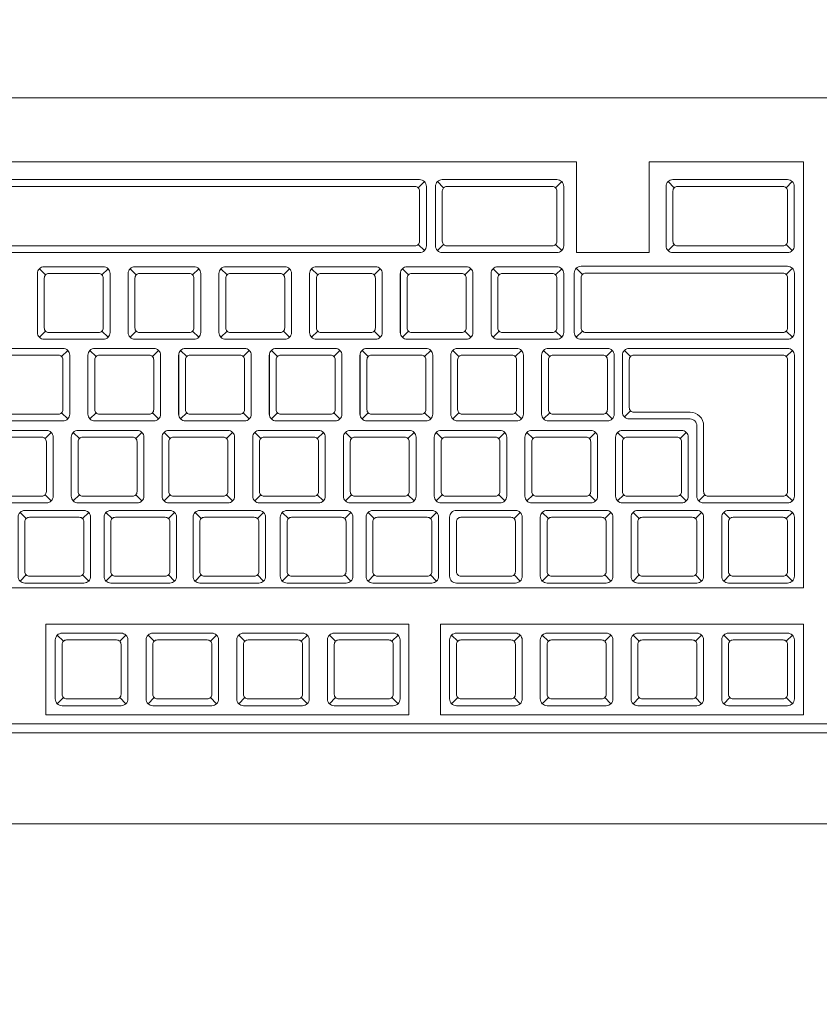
# Model space of a CAD drawing. Header units: millimetres. Extents: x 24385 to 79107, y -56478 to -23676.
# Tile 165 of 256: x 26919 to 26937, y -25910 to -25888. Entities that reach past the tile are written whole.
import ezdxf

# ---------------------------------------------------------------- set-up
doc = ezdxf.new("R2010")
doc.units = ezdxf.units.MM
doc.header["$LTSCALE"] = 2
doc.layers.add('0_OPIS', color=7, linetype='Continuous', lineweight=13)
doc.layers.add('3DPLAN_A_TABELKA POMIESZCZEŃ', color=7, linetype='Continuous', lineweight=0)
doc.layers.add('3DPLAN_A_KRESKOWANIE 1', color=253, linetype='Continuous')
doc.layers.add('3DPLAN_A_OPIS', color=8, linetype='Continuous')
doc.layers.add('FURNITURE ZD 1 500', color=7, linetype='Continuous', lineweight=13, true_color=0x9fa8a5)
doc.styles.add('ARIAL', font='arial.ttf')

# ---------------------------------------------------------------- blocks, each defined once
blk = doc.blocks.new('kondygnacja -1')
at = {"layer": '3DPLAN_A_KRESKOWANIE 1'}
h = blk.add_hatch(dxfattribs=at)
h.set_pattern_fill('ANSI31', color=256, scale=7.5, style=0)
h.set_pattern_definition([(45, (23044.838, -26883.88), (-16.83798, 16.83798), [])])
h.paths.add_polyline_path([(31677.485, -24430.84), (30214.868, -24430.84), (30214.868, -24470.84), (30429.606, -24470.84), (30429.606, -24477.84), (30447.606, -24477.84), (30447.606, -24818.84), (30476.606, -24818.84), (30476.606, -24470.84), (31012.606, -24470.84), (31012.606, -24478.84), (31079.606, -24478.84), (31079.606, -24470.84), (31638.606, -24470.84), (31638.606, -25036.84), (31079.606, -25036.84), (31079.606, -25028.84), (31012.606, -25028.84), (31012.606, -25036.84), (30611.38, -25036.84), (30611.38, -25072.84), (31023.606, -25072.84), (31034.606, -25082.84), (31034.606, -25330.84), (31023.606, -25340.84), (30831.396, -25340.84, -0.038531), (30832.58, -25356.183), (30832.58, -25371.84), (31079.606, -25371.84), (31079.606, -25072.84), (31638.606, -25072.84), (31638.606, -25943.84), (30832.58, -25943.84), (30832.58, -26009.84), (31677.485, -26009.84)])
h.paths.add_polyline_path([(30682.606, -26009.84), (30832.58, -26009.84), (30832.58, -25943.84), (30760.606, -25943.84), (30760.606, -25454.668), (30735.606, -25464.584), (30735.606, -25943.84), (30682.606, -25943.84)])
h.paths.add_polyline_path([(30679.606, -25371.84), (30735.606, -25371.84), (30735.606, -25464.584), (30760.606, -25454.668), (30760.606, -25371.84), (30832.58, -25371.84), (30832.58, -25356.183, 0.038531), (30831.396, -25340.84), (30679.606, -25340.84)])
h.paths.add_polyline_path([(30355.83, -25371.84), (30425.606, -25371.84), (30425.606, -25379.84), (30463.606, -25379.84), (30463.606, -25424.739), (30471.606, -25424.739), (30471.606, -25395.84), (30533.606, -25395.84), (30533.606, -25371.84), (30576.606, -25371.84), (30576.606, -25341.84), (30472.606, -25341.84), (30472.606, -25326.84), (30427.606, -25326.84), (30427.606, -25341.84), (30355.83, -25341.84)])
h.paths.add_polyline_path([(30456.606, -25936.84), (30425.606, -25936.84), (30425.606, -25945.84), (30380.606, -25945.84), (30380.606, -26009.84), (30512.606, -26009.84), (30512.606, -25943.84), (30466.606, -25943.84), (30466.606, -25712.84), (30456.606, -25712.84)])
h.paths.add_polyline_path([(28888.606, -25941.84), (28888.606, -26009.84), (29013.606, -26009.84), (29013.606, -25941.84)])
h.paths.add_polyline_path([(28591.166, -26009.84), (28591.166, -25944.84), (28547.606, -25944.84), (28547.606, -26009.84)])
h.paths.add_polyline_path([(28624.606, -25870.534), (28654.797, -25870.534), (28654.797, -25924.534), (28624.606, -25924.534), (28624.606, -25944.84), (28591.166, -25944.84), (28591.166, -26009.84), (28713.606, -26009.84), (28713.606, -25941.84), (28672.606, -25941.84), (28672.606, -25932.84), (28657.606, -25932.84), (28657.606, -25716.84), (28624.606, -25716.84)])
h.paths.add_polyline_path([(28372.606, -25944.84), (28328.606, -25944.84), (28328.606, -25907.84), (28282.606, -25907.84), (28282.606, -25944.84), (28248.606, -25944.84), (28248.606, -26009.84), (28372.606, -26009.84)])
h.paths.add_polyline_path([(28092.606, -25563.84), (28054.606, -25563.84), (28054.606, -25383.84), (28067.602, -25383.84), (28067.606, -25375.84), (28340.606, -25375.84), (28340.606, -25341.84), (28070.606, -25341.84), (28070.606, -25332.84), (28030.606, -25332.84), (28030.606, -25395.598), (28048.707, -25395.598), (28048.707, -25449.598), (28030.606, -25449.598), (28030.606, -26009.84), (28073.606, -26009.84), (28073.606, -25944.84), (28054.606, -25944.84), (28054.606, -25668.84), (28092.606, -25668.84)])
h.paths.add_polyline_path([(27949.606, -25495.746), (27949.606, -25507.746), (27983.295, -25507.746), (27983.295, -25521.746), (27949.606, -25521.746), (27949.606, -25531.84), (27999.606, -25531.84), (27999.606, -25934.84), (27982.606, -25934.84), (27982.606, -25942.84), (27947.606, -25942.84), (27947.606, -26009.84), (28026.624, -26009.84), (28026.624, -25449.598), (27999.606, -25449.598), (27999.606, -25463.84), (27949.606, -25463.84), (27949.606, -25481.746), (27983.295, -25481.746), (27983.295, -25495.746)])
h.paths.add_polyline_path([(27982.606, -25361.84), (27952.606, -25361.84), (27952.606, -25332.84), (28026.624, -25332.84), (28026.624, -25395.598), (27999.606, -25395.598), (27999.606, -25377.84), (27982.606, -25377.84)])
h.paths.add_polyline_path([(26818.606, -25892.84), (26781.485, -25892.84), (26781.485, -26009.84), (26894.541, -26009.84), (26894.541, -25942.84), (26830.606, -25942.84), (26830.606, -25930.84), (26818.606, -25930.84)])
h.paths.add_polyline_path([(26894.541, -26009.84), (27115.936, -26009.84), (27115.936, -25942.84), (26894.541, -25942.84)])
h.paths.add_polyline_path([(27115.936, -25942.84), (27115.936, -26009.84), (27466.606, -26009.84), (27466.606, -25942.84), (27427.606, -25942.84), (27427.606, -25933.84), (27384.606, -25933.84), (27384.606, -25942.84)])
h.paths.add_polyline_path([(27641.606, -25942.84), (27641.606, -26009.84), (27802.606, -26009.84), (27802.606, -25942.84)])
h.paths.add_polyline_path([(30621.105, -25040.467), (30688.374, -25040.467), (30688.374, -25072.867), (30621.105, -25072.867)], flags=24)
at = {"layer": 'FURNITURE ZD 1 500', "lineweight": 0}
for p, q in [((26912.13, -25891.16), (26931.43, -25891.16)), ((26931.43, -25893.16), (26931.43, -25891.16)), ((26933.03, -25893.16), (26933.03, -25891.16)), ((26933.03, -25891.16), (26936.43, -25891.16)), ((26936.43, -25900.548), (26936.43, -25891.16)), ((26927.941, -25891.73), (26928.076, -25891.595)), ((26928.499, -25891.73), (26928.364, -25891.595)), ((26930.966, -25891.73), (26931.101, -25891.595)), ((26933.582, -25891.73), (26933.447, -25891.595)), ((26936.048, -25891.73), (26936.184, -25891.595)), ((26927.941, -25892.981), (26928.076, -25893.116)), ((26928.499, -25892.981), (26928.364, -25893.116)), ((26930.966, -25892.981), (26931.101, -25893.116)), ((26933.582, -25892.981), (26933.447, -25893.116)), ((26936.048, -25892.981), (26936.184, -25893.116)), ((26931.43, -25893.16), (26933.03, -25893.16)), ((26919.724, -25893.65), (26919.589, -25893.515)), ((26920.966, -25893.65), (26921.101, -25893.515)), ((26921.724, -25893.65), (26921.589, -25893.515)), ((26922.966, -25893.65), (26923.101, -25893.515)), ((26923.724, -25893.65), (26923.589, -25893.515)), ((26924.966, -25893.65), (26925.101, -25893.515)), ((26925.724, -25893.65), (26925.589, -25893.515)), ((26926.966, -25893.65), (26927.101, -25893.515)), ((26927.724, -25893.65), (26927.589, -25893.515)), ((26928.966, -25893.65), (26929.101, -25893.515)), ((26929.724, -25893.65), (26929.589, -25893.515)), ((26930.966, -25893.65), (26931.101, -25893.515)), ((26931.559, -25893.639), (26931.423, -25893.504)), ((26936.051, -25893.639), (26936.186, -25893.504)), ((26919.543, -25894.928), (26919.543, -25893.619)), ((26921.543, -25894.928), (26921.543, -25893.619)), ((26923.543, -25894.928), (26923.543, -25893.619)), ((26925.543, -25894.928), (26925.543, -25893.619)), ((26927.543, -25894.928), (26927.543, -25893.619)), ((26929.543, -25894.928), (26929.543, -25893.619)), ((26919.724, -25894.891), (26919.589, -25895.027)), ((26920.966, -25894.891), (26921.101, -25895.027)), ((26921.724, -25894.891), (26921.589, -25895.027)), ((26922.966, -25894.891), (26923.101, -25895.027)), ((26923.724, -25894.891), (26923.589, -25895.027)), ((26924.966, -25894.891), (26925.101, -25895.027)), ((26925.724, -25894.891), (26925.589, -25895.027)), ((26926.966, -25894.891), (26927.101, -25895.027)), ((26927.724, -25894.891), (26927.589, -25895.027)), ((26928.966, -25894.891), (26929.101, -25895.027)), ((26929.724, -25894.891), (26929.589, -25895.027)), ((26930.966, -25894.891), (26931.101, -25895.027)), ((26931.559, -25894.89), (26931.423, -25895.025)), ((26936.051, -25894.89), (26936.186, -25895.025)), ((26920.078, -25895.45), (26920.214, -25895.314)), ((26920.655, -25896.728), (26920.655, -25895.419)), ((26920.837, -25895.45), (26920.702, -25895.314)), ((26922.078, -25895.45), (26922.214, -25895.314)), ((26922.655, -25896.728), (26922.655, -25895.419)), ((26922.837, -25895.45), (26922.702, -25895.314)), ((26924.078, -25895.45), (26924.214, -25895.314)), ((26924.655, -25896.728), (26924.655, -25895.419)), ((26924.837, -25895.45), (26924.702, -25895.314)), ((26926.078, -25895.45), (26926.214, -25895.314)), ((26926.655, -25896.728), (26926.655, -25895.419)), ((26926.837, -25895.45), (26926.702, -25895.314)), ((26928.078, -25895.45), (26928.214, -25895.314)), ((26928.655, -25896.728), (26928.655, -25895.419)), ((26928.837, -25895.45), (26928.702, -25895.314)), ((26930.078, -25895.45), (26930.214, -25895.314)), ((26930.655, -25896.728), (26930.655, -25895.419)), ((26930.837, -25895.45), (26930.702, -25895.314)), ((26932.078, -25895.45), (26932.214, -25895.314)), ((26932.485, -25895.314), (26932.62, -25895.45)), ((26936.186, -25895.314), (26936.051, -25895.45)), ((26920.078, -25896.691), (26920.214, -25896.827)), ((26920.837, -25896.691), (26920.702, -25896.827)), ((26922.078, -25896.691), (26922.214, -25896.827)), ((26922.837, -25896.691), (26922.702, -25896.827)), ((26924.078, -25896.691), (26924.214, -25896.827)), ((26924.837, -25896.691), (26924.702, -25896.827)), ((26926.078, -25896.691), (26926.214, -25896.827)), ((26926.837, -25896.691), (26926.702, -25896.827)), ((26928.078, -25896.691), (26928.214, -25896.827)), ((26928.837, -25896.691), (26928.702, -25896.827)), ((26930.078, -25896.691), (26930.214, -25896.827)), ((26930.837, -25896.691), (26930.702, -25896.827)), ((26932.078, -25896.691), (26932.214, -25896.827)), ((26932.485, -25896.783), (26932.62, -25896.647)), ((26919.712, -25897.257), (26919.847, -25897.122)), ((26920.47, -25897.257), (26920.335, -25897.122)), ((26921.712, -25897.257), (26921.847, -25897.122)), ((26922.47, -25897.257), (26922.335, -25897.122)), ((26923.712, -25897.257), (26923.847, -25897.122)), ((26924.47, -25897.257), (26924.335, -25897.122)), ((26925.712, -25897.257), (26925.847, -25897.122)), ((26926.47, -25897.257), (26926.335, -25897.122)), ((26927.712, -25897.257), (26927.847, -25897.122)), ((26928.47, -25897.257), (26928.335, -25897.122)), ((26929.712, -25897.257), (26929.847, -25897.122)), ((26930.47, -25897.257), (26930.335, -25897.122)), ((26931.712, -25897.257), (26931.847, -25897.122)), ((26932.47, -25897.257), (26932.335, -25897.122)), ((26933.712, -25897.257), (26933.847, -25897.122)), ((26919.712, -25898.499), (26919.847, -25898.634)), ((26920.47, -25898.499), (26920.335, -25898.634)), ((26921.712, -25898.499), (26921.847, -25898.634)), ((26922.47, -25898.499), (26922.335, -25898.634)), ((26923.712, -25898.499), (26923.847, -25898.634)), ((26924.47, -25898.499), (26924.335, -25898.634)), ((26925.712, -25898.499), (26925.847, -25898.634)), ((26926.47, -25898.499), (26926.335, -25898.634)), ((26927.712, -25898.499), (26927.847, -25898.634)), ((26928.47, -25898.499), (26928.335, -25898.634)), ((26929.712, -25898.499), (26929.847, -25898.634)), ((26930.47, -25898.499), (26930.335, -25898.634)), ((26931.712, -25898.499), (26931.847, -25898.634)), ((26932.47, -25898.499), (26932.335, -25898.634)), ((26933.712, -25898.499), (26933.847, -25898.634)), ((26934.124, -25898.634), (26934.259, -25898.499)), ((26936.186, -25898.634), (26936.051, -25898.499)), ((26919.297, -25899.024), (26919.162, -25898.888)), ((26920.539, -25899.024), (26920.674, -25898.888)), ((26921.191, -25899.024), (26921.056, -25898.888)), ((26922.433, -25899.024), (26922.568, -25898.888)), ((26923.153, -25899.024), (26923.018, -25898.888)), ((26924.394, -25899.024), (26924.53, -25898.888)), ((26925.077, -25899.024), (26924.942, -25898.888)), ((26926.319, -25899.024), (26926.454, -25898.888)), ((26926.969, -25899.024), (26926.833, -25898.888)), ((26928.21, -25899.024), (26928.345, -25898.888)), ((26930.051, -25899.022), (26930.186, -25898.887)), ((26930.809, -25899.022), (26930.674, -25898.887)), ((26932.051, -25899.022), (26932.186, -25898.887)), ((26932.809, -25899.022), (26932.674, -25898.887)), ((26934.051, -25899.022), (26934.186, -25898.887)), ((26934.809, -25899.022), (26934.674, -25898.887)), ((26936.051, -25899.022), (26936.186, -25898.887)), ((26919.297, -25900.265), (26919.162, -25900.401)), ((26920.539, -25900.265), (26920.674, -25900.401)), ((26921.191, -25900.265), (26921.056, -25900.401)), ((26922.433, -25900.265), (26922.568, -25900.401)), ((26923.153, -25900.265), (26923.018, -25900.401)), ((26924.394, -25900.265), (26924.53, -25900.401)), ((26925.077, -25900.265), (26924.942, -25900.401)), ((26926.319, -25900.265), (26926.454, -25900.401)), ((26926.969, -25900.265), (26926.833, -25900.401)), ((26928.21, -25900.265), (26928.345, -25900.401)), ((26930.051, -25900.264), (26930.186, -25900.399)), ((26930.809, -25900.264), (26930.674, -25900.399)), ((26932.051, -25900.264), (26932.186, -25900.399)), ((26932.809, -25900.264), (26932.674, -25900.399)), ((26934.051, -25900.264), (26934.186, -25900.399)), ((26934.809, -25900.264), (26934.674, -25900.399)), ((26936.051, -25900.264), (26936.186, -25900.399)), ((26936.43, -25900.548), (26907.53, -25900.548)), ((26920.118, -25901.727), (26919.982, -25901.592)), ((26921.359, -25901.727), (26921.495, -25901.592)), ((26922.118, -25901.727), (26921.982, -25901.592)), ((26923.359, -25901.727), (26923.495, -25901.592)), ((26924.118, -25901.727), (26923.982, -25901.592)), ((26925.359, -25901.727), (26925.495, -25901.592)), ((26926.118, -25901.727), (26925.982, -25901.592)), ((26927.359, -25901.727), (26927.495, -25901.592)), ((26928.809, -25901.727), (26928.674, -25901.592)), ((26930.051, -25901.727), (26930.186, -25901.592)), ((26930.809, -25901.727), (26930.674, -25901.592)), ((26932.051, -25901.727), (26932.186, -25901.592)), ((26932.809, -25901.727), (26932.674, -25901.592)), ((26934.051, -25901.727), (26934.186, -25901.592)), ((26934.809, -25901.727), (26934.674, -25901.592)), ((26936.051, -25901.727), (26936.186, -25901.592)), ((26920.118, -25902.969), (26919.982, -25903.104)), ((26921.359, -25902.969), (26921.495, -25903.104)), ((26922.118, -25902.969), (26921.982, -25903.104)), ((26923.359, -25902.969), (26923.495, -25903.104)), ((26924.118, -25902.969), (26923.982, -25903.104)), ((26925.359, -25902.969), (26925.495, -25903.104)), ((26926.118, -25902.969), (26925.982, -25903.104)), ((26927.359, -25902.969), (26927.495, -25903.104)), ((26928.809, -25902.969), (26928.674, -25903.104)), ((26930.051, -25902.969), (26930.186, -25903.104)), ((26930.809, -25902.969), (26930.674, -25903.104)), ((26932.051, -25902.969), (26932.186, -25903.104)), ((26932.809, -25902.969), (26932.674, -25903.104)), ((26934.051, -25902.969), (26934.186, -25903.104)), ((26934.809, -25902.969), (26934.674, -25903.104)), ((26936.051, -25902.969), (26936.186, -25903.104))]:
    blk.add_line(p, q, dxfattribs=at)
for points in [[(26906.53, -25905.548), (26906.53, -25889.948, -0.414214), (26906.73, -25889.748), (26952.33, -25889.748, -0.414214), (26952.53, -25889.948), (26952.53, -25905.548, -0.414214), (26952.33, -25905.748), (26906.73, -25905.748, -0.414214)], [(26928.12, -25891.701), (26928.12, -25893.01, -0.414214), (26927.97, -25893.16), (26915.591, -25893.16, -0.414214), (26915.441, -25893.01), (26915.441, -25891.701, -0.414214), (26915.591, -25891.551), (26927.97, -25891.551, -0.414214)], [(26928.47, -25893.16), (26930.995, -25893.16, 0.414214), (26931.145, -25893.01), (26931.145, -25891.701, 0.414214), (26930.995, -25891.551), (26928.47, -25891.551, 0.414214), (26928.32, -25891.701), (26928.32, -25893.01, 0.414214)], [(26933.553, -25893.16), (26936.078, -25893.16, 0.414214), (26936.228, -25893.01), (26936.228, -25891.701, 0.414214), (26936.078, -25891.551), (26933.553, -25891.551, 0.414214), (26933.403, -25891.701), (26933.403, -25893.01, 0.414214)], [(26915.591, -25891.801), (26915.591, -25892.91, 0.414214), (26915.691, -25893.01), (26927.87, -25893.01, 0.414214), (26927.97, -25892.91), (26927.97, -25891.801, 0.414214), (26927.87, -25891.701), (26915.691, -25891.701, 0.414214)], [(26930.995, -25892.91), (26930.995, -25891.801, 0.414214), (26930.895, -25891.701), (26928.57, -25891.701, 0.414214), (26928.47, -25891.801), (26928.47, -25892.91, 0.414214), (26928.57, -25893.01), (26930.895, -25893.01, 0.414214)], [(26936.078, -25892.91), (26936.078, -25891.801, 0.414214), (26935.978, -25891.701), (26933.653, -25891.701, 0.414214), (26933.553, -25891.801), (26933.553, -25892.91, 0.414214), (26933.653, -25893.01), (26935.978, -25893.01, 0.414214)], [(26921.145, -25894.921, -0.414214), (26920.995, -25895.071), (26919.695, -25895.071, -0.414214), (26919.545, -25894.921), (26919.545, -25893.621, -0.414214), (26919.695, -25893.471), (26920.995, -25893.471, -0.414214), (26921.145, -25893.621)], [(26923.145, -25894.921, -0.414214), (26922.995, -25895.071), (26921.695, -25895.071, -0.414214), (26921.545, -25894.921), (26921.545, -25893.621, -0.414214), (26921.695, -25893.471), (26922.995, -25893.471, -0.414214), (26923.145, -25893.621)], [(26925.145, -25894.921, -0.414214), (26924.995, -25895.071), (26923.695, -25895.071, -0.414214), (26923.545, -25894.921), (26923.545, -25893.621, -0.414214), (26923.695, -25893.471), (26924.995, -25893.471, -0.414214), (26925.145, -25893.621)], [(26927.145, -25894.921, -0.414214), (26926.995, -25895.071), (26925.695, -25895.071, -0.414214), (26925.545, -25894.921), (26925.545, -25893.621, -0.414214), (26925.695, -25893.471), (26926.995, -25893.471, -0.414214), (26927.145, -25893.621)], [(26929.145, -25894.921, -0.414214), (26928.995, -25895.071), (26927.695, -25895.071, -0.414214), (26927.545, -25894.921), (26927.545, -25893.621, -0.414214), (26927.695, -25893.471), (26928.995, -25893.471, -0.414214), (26929.145, -25893.621)], [(26931.145, -25894.921, -0.414214), (26930.995, -25895.071), (26929.695, -25895.071, -0.414214), (26929.545, -25894.921), (26929.545, -25893.621, -0.414214), (26929.695, -25893.471), (26930.995, -25893.471, -0.414214), (26931.145, -25893.621)], [(26931.379, -25894.919, 0.414214), (26931.529, -25895.069), (26936.08, -25895.069, 0.414214), (26936.23, -25894.919), (26936.23, -25893.61, 0.414214), (26936.08, -25893.46), (26931.529, -25893.46, 0.414214), (26931.379, -25893.61)], [(26920.895, -25894.921), (26919.795, -25894.921, -0.414214), (26919.695, -25894.821), (26919.695, -25893.721, -0.414214), (26919.795, -25893.621), (26920.895, -25893.621, -0.414214), (26920.995, -25893.721), (26920.995, -25894.821, -0.414214)], [(26922.895, -25894.921), (26921.795, -25894.921, -0.414214), (26921.695, -25894.821), (26921.695, -25893.721, -0.414214), (26921.795, -25893.621), (26922.895, -25893.621, -0.414214), (26922.995, -25893.721), (26922.995, -25894.821, -0.414214)], [(26924.895, -25894.921), (26923.795, -25894.921, -0.414214), (26923.695, -25894.821), (26923.695, -25893.721, -0.414214), (26923.795, -25893.621), (26924.895, -25893.621, -0.414214), (26924.995, -25893.721), (26924.995, -25894.821, -0.414214)], [(26926.895, -25894.921), (26925.795, -25894.921, -0.414214), (26925.695, -25894.821), (26925.695, -25893.721, -0.414214), (26925.795, -25893.621), (26926.895, -25893.621, -0.414214), (26926.995, -25893.721), (26926.995, -25894.821, -0.414214)], [(26928.895, -25894.921), (26927.795, -25894.921, -0.414214), (26927.695, -25894.821), (26927.695, -25893.721, -0.414214), (26927.795, -25893.621), (26928.895, -25893.621, -0.414214), (26928.995, -25893.721), (26928.995, -25894.821, -0.414214)], [(26930.895, -25894.921), (26929.795, -25894.921, -0.414214), (26929.695, -25894.821), (26929.695, -25893.721, -0.414214), (26929.795, -25893.621), (26930.895, -25893.621, -0.414214), (26930.995, -25893.721), (26930.995, -25894.821, -0.414214)], [(26931.529, -25894.819), (26931.529, -25893.71, -0.414214), (26931.629, -25893.61), (26935.98, -25893.61, -0.414214), (26936.08, -25893.71), (26936.08, -25894.819, -0.414214), (26935.98, -25894.919), (26931.629, -25894.919, -0.414214)], [(26920.258, -25896.721, -0.414214), (26920.108, -25896.871), (26918.808, -25896.871, -0.414214), (26918.658, -25896.721), (26918.658, -25895.421, -0.414214), (26918.808, -25895.271), (26920.108, -25895.271, -0.414214), (26920.258, -25895.421)], [(26922.258, -25896.721, -0.414214), (26922.108, -25896.871), (26920.808, -25896.871, -0.414214), (26920.658, -25896.721), (26920.658, -25895.421, -0.414214), (26920.808, -25895.271), (26922.108, -25895.271, -0.414214), (26922.258, -25895.421)], [(26924.258, -25896.721, -0.414214), (26924.108, -25896.871), (26922.808, -25896.871, -0.414214), (26922.658, -25896.721), (26922.658, -25895.421, -0.414214), (26922.808, -25895.271), (26924.108, -25895.271, -0.414214), (26924.258, -25895.421)], [(26926.258, -25896.721, -0.414214), (26926.108, -25896.871), (26924.808, -25896.871, -0.414214), (26924.658, -25896.721), (26924.658, -25895.421, -0.414214), (26924.808, -25895.271), (26926.108, -25895.271, -0.414214), (26926.258, -25895.421)], [(26928.258, -25896.721, -0.414214), (26928.108, -25896.871), (26926.808, -25896.871, -0.414214), (26926.658, -25896.721), (26926.658, -25895.421, -0.414214), (26926.808, -25895.271), (26928.108, -25895.271, -0.414214), (26928.258, -25895.421)], [(26930.258, -25896.721, -0.414214), (26930.108, -25896.871), (26928.808, -25896.871, -0.414214), (26928.658, -25896.721), (26928.658, -25895.421, -0.414214), (26928.808, -25895.271), (26930.108, -25895.271, -0.414214), (26930.258, -25895.421)], [(26932.258, -25896.721, -0.414214), (26932.108, -25896.871), (26930.808, -25896.871, -0.414214), (26930.658, -25896.721), (26930.658, -25895.421, -0.414214), (26930.808, -25895.271), (26932.108, -25895.271, -0.414214), (26932.258, -25895.421)], [(26932.591, -25895.271), (26936.08, -25895.271, -0.414214), (26936.23, -25895.421), (26936.23, -25898.528, -0.414214), (26936.08, -25898.678), (26934.23, -25898.678, -0.414214), (26934.08, -25898.528), (26934.08, -25896.977, 0.414214), (26933.93, -25896.827), (26932.591, -25896.827, -0.414214), (26932.441, -25896.677), (26932.441, -25895.421, -0.414214)], [(26920.008, -25896.721), (26918.908, -25896.721, -0.414214), (26918.808, -25896.621), (26918.808, -25895.521, -0.414214), (26918.908, -25895.421), (26920.008, -25895.421, -0.414214), (26920.108, -25895.521), (26920.108, -25896.621, -0.414214)], [(26922.008, -25896.721), (26920.908, -25896.721, -0.414214), (26920.808, -25896.621), (26920.808, -25895.521, -0.414214), (26920.908, -25895.421), (26922.008, -25895.421, -0.414214), (26922.108, -25895.521), (26922.108, -25896.621, -0.414214)], [(26924.008, -25896.721), (26922.908, -25896.721, -0.414214), (26922.808, -25896.621), (26922.808, -25895.521, -0.414214), (26922.908, -25895.421), (26924.008, -25895.421, -0.414214), (26924.108, -25895.521), (26924.108, -25896.621, -0.414214)], [(26926.008, -25896.721), (26924.908, -25896.721, -0.414214), (26924.808, -25896.621), (26924.808, -25895.521, -0.414214), (26924.908, -25895.421), (26926.008, -25895.421, -0.414214), (26926.108, -25895.521), (26926.108, -25896.621, -0.414214)], [(26928.008, -25896.721), (26926.908, -25896.721, -0.414214), (26926.808, -25896.621), (26926.808, -25895.521, -0.414214), (26926.908, -25895.421), (26928.008, -25895.421, -0.414214), (26928.108, -25895.521), (26928.108, -25896.621, -0.414214)], [(26930.008, -25896.721), (26928.908, -25896.721, -0.414214), (26928.808, -25896.621), (26928.808, -25895.521, -0.414214), (26928.908, -25895.421), (26930.008, -25895.421, -0.414214), (26930.108, -25895.521), (26930.108, -25896.621, -0.414214)], [(26932.008, -25896.721), (26930.908, -25896.721, -0.414214), (26930.808, -25896.621), (26930.808, -25895.521, -0.414214), (26930.908, -25895.421), (26932.008, -25895.421, -0.414214), (26932.108, -25895.521), (26932.108, -25896.621, -0.414214)], [(26932.691, -25895.421), (26935.98, -25895.421, -0.414214), (26936.08, -25895.521), (26936.08, -25898.428, -0.414214), (26935.98, -25898.528), (26934.33, -25898.528, -0.414214), (26934.23, -25898.428), (26934.23, -25896.977, 0.414214), (26933.93, -25896.677), (26932.691, -25896.677, -0.414214), (26932.591, -25896.577), (26932.591, -25895.521, -0.414214)], [(26919.891, -25898.528, -0.414214), (26919.741, -25898.678), (26918.441, -25898.678, -0.414214), (26918.291, -25898.528), (26918.291, -25897.228, -0.414214), (26918.441, -25897.078), (26919.741, -25897.078, -0.414214), (26919.891, -25897.228)], [(26919.641, -25898.528), (26918.541, -25898.528, -0.414214), (26918.441, -25898.428), (26918.441, -25897.328, -0.414214), (26918.541, -25897.228), (26919.641, -25897.228, -0.414214), (26919.741, -25897.328), (26919.741, -25898.428, -0.414214)], [(26921.891, -25898.528, -0.414214), (26921.741, -25898.678), (26920.441, -25898.678, -0.414214), (26920.291, -25898.528), (26920.291, -25897.228, -0.414214), (26920.441, -25897.078), (26921.741, -25897.078, -0.414214), (26921.891, -25897.228)], [(26921.641, -25898.528), (26920.541, -25898.528, -0.414214), (26920.441, -25898.428), (26920.441, -25897.328, -0.414214), (26920.541, -25897.228), (26921.641, -25897.228, -0.414214), (26921.741, -25897.328), (26921.741, -25898.428, -0.414214)], [(26923.891, -25898.528, -0.414214), (26923.741, -25898.678), (26922.441, -25898.678, -0.414214), (26922.291, -25898.528), (26922.291, -25897.228, -0.414214), (26922.441, -25897.078), (26923.741, -25897.078, -0.414214), (26923.891, -25897.228)], [(26923.641, -25898.528), (26922.541, -25898.528, -0.414214), (26922.441, -25898.428), (26922.441, -25897.328, -0.414214), (26922.541, -25897.228), (26923.641, -25897.228, -0.414214), (26923.741, -25897.328), (26923.741, -25898.428, -0.414214)], [(26925.891, -25898.528, -0.414214), (26925.741, -25898.678), (26924.441, -25898.678, -0.414214), (26924.291, -25898.528), (26924.291, -25897.228, -0.414214), (26924.441, -25897.078), (26925.741, -25897.078, -0.414214), (26925.891, -25897.228)], [(26925.641, -25898.528), (26924.541, -25898.528, -0.414214), (26924.441, -25898.428), (26924.441, -25897.328, -0.414214), (26924.541, -25897.228), (26925.641, -25897.228, -0.414214), (26925.741, -25897.328), (26925.741, -25898.428, -0.414214)], [(26927.891, -25898.528, -0.414214), (26927.741, -25898.678), (26926.441, -25898.678, -0.414214), (26926.291, -25898.528), (26926.291, -25897.228, -0.414214), (26926.441, -25897.078), (26927.741, -25897.078, -0.414214), (26927.891, -25897.228)], [(26927.641, -25898.528), (26926.541, -25898.528, -0.414214), (26926.441, -25898.428), (26926.441, -25897.328, -0.414214), (26926.541, -25897.228), (26927.641, -25897.228, -0.414214), (26927.741, -25897.328), (26927.741, -25898.428, -0.414214)], [(26929.891, -25898.528, -0.414214), (26929.741, -25898.678), (26928.441, -25898.678, -0.414214), (26928.291, -25898.528), (26928.291, -25897.228, -0.414214), (26928.441, -25897.078), (26929.741, -25897.078, -0.414214), (26929.891, -25897.228)], [(26929.641, -25898.528), (26928.541, -25898.528, -0.414214), (26928.441, -25898.428), (26928.441, -25897.328, -0.414214), (26928.541, -25897.228), (26929.641, -25897.228, -0.414214), (26929.741, -25897.328), (26929.741, -25898.428, -0.414214)], [(26931.891, -25898.528, -0.414214), (26931.741, -25898.678), (26930.441, -25898.678, -0.414214), (26930.291, -25898.528), (26930.291, -25897.228, -0.414214), (26930.441, -25897.078), (26931.741, -25897.078, -0.414214), (26931.891, -25897.228)], [(26931.641, -25898.528), (26930.541, -25898.528, -0.414214), (26930.441, -25898.428), (26930.441, -25897.328, -0.414214), (26930.541, -25897.228), (26931.641, -25897.228, -0.414214), (26931.741, -25897.328), (26931.741, -25898.428, -0.414214)], [(26933.891, -25898.528, -0.414214), (26933.741, -25898.678), (26932.441, -25898.678, -0.414214), (26932.291, -25898.528), (26932.291, -25897.228, -0.414214), (26932.441, -25897.078), (26933.741, -25897.078, -0.414214), (26933.891, -25897.228)], [(26933.641, -25898.528), (26932.541, -25898.528, -0.414214), (26932.441, -25898.428), (26932.441, -25897.328, -0.414214), (26932.541, -25897.228), (26933.641, -25897.228, -0.414214), (26933.741, -25897.328), (26933.741, -25898.428, -0.414214)], [(26920.718, -25900.294, -0.414214), (26920.568, -25900.444), (26919.268, -25900.444, -0.414214), (26919.118, -25900.294), (26919.118, -25898.994, -0.414214), (26919.268, -25898.844), (26920.568, -25898.844, -0.414214), (26920.718, -25898.994)], [(26922.612, -25900.294, -0.414214), (26922.462, -25900.444), (26921.162, -25900.444, -0.414214), (26921.012, -25900.294), (26921.012, -25898.994, -0.414214), (26921.162, -25898.844), (26922.462, -25898.844, -0.414214), (26922.612, -25898.994)], [(26924.574, -25900.294, -0.414214), (26924.424, -25900.444), (26923.124, -25900.444, -0.414214), (26922.974, -25900.294), (26922.974, -25898.994, -0.414214), (26923.124, -25898.844), (26924.424, -25898.844, -0.414214), (26924.574, -25898.994)], [(26926.498, -25900.294, -0.414214), (26926.348, -25900.444), (26925.048, -25900.444, -0.414214), (26924.898, -25900.294), (26924.898, -25898.994, -0.414214), (26925.048, -25898.844), (26926.348, -25898.844, -0.414214), (26926.498, -25898.994)], [(26928.389, -25900.294, -0.414214), (26928.239, -25900.444), (26926.939, -25900.444, -0.414214), (26926.789, -25900.294), (26926.789, -25898.994, -0.414214), (26926.939, -25898.844), (26928.239, -25898.844, -0.414214), (26928.389, -25898.994)], [(26930.23, -25900.293, -0.414214), (26930.08, -25900.443), (26928.78, -25900.443, -0.414214), (26928.63, -25900.293), (26928.63, -25898.993, -0.414214), (26928.78, -25898.843), (26930.08, -25898.843, -0.414214), (26930.23, -25898.993)], [(26932.23, -25900.293, -0.414214), (26932.08, -25900.443), (26930.78, -25900.443, -0.414214), (26930.63, -25900.293), (26930.63, -25898.993, -0.414214), (26930.78, -25898.843), (26932.08, -25898.843, -0.414214), (26932.23, -25898.993)], [(26934.23, -25900.293, -0.414214), (26934.08, -25900.443), (26932.78, -25900.443, -0.414214), (26932.63, -25900.293), (26932.63, -25898.993, -0.414214), (26932.78, -25898.843), (26934.08, -25898.843, -0.414214), (26934.23, -25898.993)], [(26936.23, -25900.293, -0.414214), (26936.08, -25900.443), (26934.78, -25900.443, -0.414214), (26934.63, -25900.293), (26934.63, -25898.993, -0.414214), (26934.78, -25898.843), (26936.08, -25898.843, -0.414214), (26936.23, -25898.993)], [(26920.468, -25900.294), (26919.368, -25900.294, -0.414214), (26919.268, -25900.194), (26919.268, -25899.094, -0.414214), (26919.368, -25898.994), (26920.468, -25898.994, -0.414214), (26920.568, -25899.094), (26920.568, -25900.194, -0.414214)], [(26922.362, -25900.294), (26921.262, -25900.294, -0.414214), (26921.162, -25900.194), (26921.162, -25899.094, -0.414214), (26921.262, -25898.994), (26922.362, -25898.994, -0.414214), (26922.462, -25899.094), (26922.462, -25900.194, -0.414214)], [(26924.324, -25900.294), (26923.224, -25900.294, -0.414214), (26923.124, -25900.194), (26923.124, -25899.094, -0.414214), (26923.224, -25898.994), (26924.324, -25898.994, -0.414214), (26924.424, -25899.094), (26924.424, -25900.194, -0.414214)], [(26926.248, -25900.294), (26925.148, -25900.294, -0.414214), (26925.048, -25900.194), (26925.048, -25899.094, -0.414214), (26925.148, -25898.994), (26926.248, -25898.994, -0.414214), (26926.348, -25899.094), (26926.348, -25900.194, -0.414214)], [(26928.139, -25900.294), (26927.039, -25900.294, -0.414214), (26926.939, -25900.194), (26926.939, -25899.094, -0.414214), (26927.039, -25898.994), (26928.139, -25898.994, -0.414214), (26928.239, -25899.094), (26928.239, -25900.194, -0.414214)], [(26929.98, -25900.293), (26928.88, -25900.293, -0.414214), (26928.78, -25900.193), (26928.78, -25899.093, -0.414214), (26928.88, -25898.993), (26929.98, -25898.993, -0.414214), (26930.08, -25899.093), (26930.08, -25900.193, -0.414214)], [(26931.98, -25900.293), (26930.88, -25900.293, -0.414214), (26930.78, -25900.193), (26930.78, -25899.093, -0.414214), (26930.88, -25898.993), (26931.98, -25898.993, -0.414214), (26932.08, -25899.093), (26932.08, -25900.193, -0.414214)], [(26933.98, -25900.293), (26932.88, -25900.293, -0.414214), (26932.78, -25900.193), (26932.78, -25899.093, -0.414214), (26932.88, -25898.993), (26933.98, -25898.993, -0.414214), (26934.08, -25899.093), (26934.08, -25900.193, -0.414214)], [(26935.98, -25900.293), (26934.88, -25900.293, -0.414214), (26934.78, -25900.193), (26934.78, -25899.093, -0.414214), (26934.88, -25898.993), (26935.98, -25898.993, -0.414214), (26936.08, -25899.093), (26936.08, -25900.193, -0.414214)], [(26921.538, -25902.998, -0.414214), (26921.388, -25903.148), (26920.088, -25903.148, -0.414214), (26919.938, -25902.998), (26919.938, -25901.698, -0.414214), (26920.088, -25901.548), (26921.388, -25901.548, -0.414214), (26921.538, -25901.698)], [(26923.538, -25902.998, -0.414214), (26923.388, -25903.148), (26922.088, -25903.148, -0.414214), (26921.938, -25902.998), (26921.938, -25901.698, -0.414214), (26922.088, -25901.548), (26923.388, -25901.548, -0.414214), (26923.538, -25901.698)], [(26925.538, -25902.998, -0.414214), (26925.388, -25903.148), (26924.088, -25903.148, -0.414214), (26923.938, -25902.998), (26923.938, -25901.698, -0.414214), (26924.088, -25901.548), (26925.388, -25901.548, -0.414214), (26925.538, -25901.698)], [(26927.538, -25902.998, -0.414214), (26927.388, -25903.148), (26926.088, -25903.148, -0.414214), (26925.938, -25902.998), (26925.938, -25901.698, -0.414214), (26926.088, -25901.548), (26927.388, -25901.548, -0.414214), (26927.538, -25901.698)], [(26930.23, -25902.998, -0.414214), (26930.08, -25903.148), (26928.78, -25903.148, -0.414214), (26928.63, -25902.998), (26928.63, -25901.698, -0.414214), (26928.78, -25901.548), (26930.08, -25901.548, -0.414214), (26930.23, -25901.698)], [(26932.23, -25902.998, -0.414214), (26932.08, -25903.148), (26930.78, -25903.148, -0.414214), (26930.63, -25902.998), (26930.63, -25901.698, -0.414214), (26930.78, -25901.548), (26932.08, -25901.548, -0.414214), (26932.23, -25901.698)], [(26934.23, -25902.998, -0.414214), (26934.08, -25903.148), (26932.78, -25903.148, -0.414214), (26932.63, -25902.998), (26932.63, -25901.698, -0.414214), (26932.78, -25901.548), (26934.08, -25901.548, -0.414214), (26934.23, -25901.698)], [(26936.23, -25902.998, -0.414214), (26936.08, -25903.148), (26934.78, -25903.148, -0.414214), (26934.63, -25902.998), (26934.63, -25901.698, -0.414214), (26934.78, -25901.548), (26936.08, -25901.548, -0.414214), (26936.23, -25901.698)], [(26921.288, -25902.998), (26920.188, -25902.998, -0.414214), (26920.088, -25902.898), (26920.088, -25901.798, -0.414214), (26920.188, -25901.698), (26921.288, -25901.698, -0.414214), (26921.388, -25901.798), (26921.388, -25902.898, -0.414214)], [(26923.288, -25902.998), (26922.188, -25902.998, -0.414214), (26922.088, -25902.898), (26922.088, -25901.798, -0.414214), (26922.188, -25901.698), (26923.288, -25901.698, -0.414214), (26923.388, -25901.798), (26923.388, -25902.898, -0.414214)], [(26925.288, -25902.998), (26924.188, -25902.998, -0.414214), (26924.088, -25902.898), (26924.088, -25901.798, -0.414214), (26924.188, -25901.698), (26925.288, -25901.698, -0.414214), (26925.388, -25901.798), (26925.388, -25902.898, -0.414214)], [(26927.288, -25902.998), (26926.188, -25902.998, -0.414214), (26926.088, -25902.898), (26926.088, -25901.798, -0.414214), (26926.188, -25901.698), (26927.288, -25901.698, -0.414214), (26927.388, -25901.798), (26927.388, -25902.898, -0.414214)], [(26929.98, -25902.998), (26928.88, -25902.998, -0.414214), (26928.78, -25902.898), (26928.78, -25901.798, -0.414214), (26928.88, -25901.698), (26929.98, -25901.698, -0.414214), (26930.08, -25901.798), (26930.08, -25902.898, -0.414214)], [(26931.98, -25902.998), (26930.88, -25902.998, -0.414214), (26930.78, -25902.898), (26930.78, -25901.798, -0.414214), (26930.88, -25901.698), (26931.98, -25901.698, -0.414214), (26932.08, -25901.798), (26932.08, -25902.898, -0.414214)], [(26933.98, -25902.998), (26932.88, -25902.998, -0.414214), (26932.78, -25902.898), (26932.78, -25901.798, -0.414214), (26932.88, -25901.698), (26933.98, -25901.698, -0.414214), (26934.08, -25901.798), (26934.08, -25902.898, -0.414214)], [(26935.98, -25902.998), (26934.88, -25902.998, -0.414214), (26934.78, -25902.898), (26934.78, -25901.798, -0.414214), (26934.88, -25901.698), (26935.98, -25901.698, -0.414214), (26936.08, -25901.798), (26936.08, -25902.898, -0.414214)]]:
    blk.add_lwpolyline(points, format="xyb", close=True, dxfattribs=at)
for points in [[(26927.73, -25903.348), (26919.73, -25903.348), (26919.73, -25901.348), (26927.73, -25901.348)], [(26936.43, -25903.348), (26928.43, -25903.348), (26928.43, -25901.348), (26936.43, -25901.348)], [(26907.53, -25903.548), (26943.13, -25903.548), (26943.13, -25903.748), (26907.53, -25903.748)]]:
    blk.add_lwpolyline(points, close=True, dxfattribs=at)
at = {"layer": '3DPLAN_A_OPIS', "color": 1, "lineweight": 30, "style": 'ARIAL'}
for tag, p in [('PRZESUNIĘCIE_WEJŚCIA', (27655.165, -24535.333)), ('WYŁĄCZONE', (27007.179, -24723.982)), ('Z_OPRACOWANIA', (26996.84, -24746.417)), ('WYŁĄCZONE', (30803.053, -24760.867)), ('Z_OPRACOWANIA', (30792.713, -24783.301)), ('WYŁĄCZONE', (28894.898, -24826.593)), ('Z_OPRACOWANIA', (28884.559, -24849.027)), ('POWIĘKSZENIE_WEJŚCIA', (28313.679, -25144.412)), ('POWIĘKSZENIE_WEJŚCIA', (29600.622, -25191.363)), ('POWIĘKSZENIE_WEJŚCIA', (28011.449, -25235.417)), ('WYŁĄCZONE', (29754.423, -25678.169)), ('Z_OPRACOWANIA', (29744.084, -25700.603)), ('WYJŚCIE_EWAKUACYJNE', (27763.791, -26106.068))]:
    blk.add_attdef(tag, p, '', height=12, dxfattribs=at)
at = {"layer": '3DPLAN_A_OPIS', "color": 0, "lineweight": 30, "style": 'ARIAL'}
for tag, p in [('UGUL_1', (29350.296, -24586.012)), ('UGUL_2', (29622.921, -24586.012)), ('UGUL_3', (29833.15, -24586.012))]:
    blk.add_attdef(tag, p, '', height=12, dxfattribs=at)
at = {"layer": '3DPLAN_A_TABELKA POMIESZCZEŃ', "ltscale": 0.5, "style": 'ARIAL'}
for tag, p in [('KURTYNA', (27861.913, -26064.849)), ('POWIETRZNA', (27861.913, -26084.562))]:
    blk.add_attdef(tag, p, '', height=12, dxfattribs=at)

msp = doc.modelspace()

# ---------------------------------------------------------------- block references
at = {"layer": '0_OPIS'}
msp.add_blockref('kondygnacja -1', (0, 0), dxfattribs=at)

doc.saveas('drawing.dxf')
